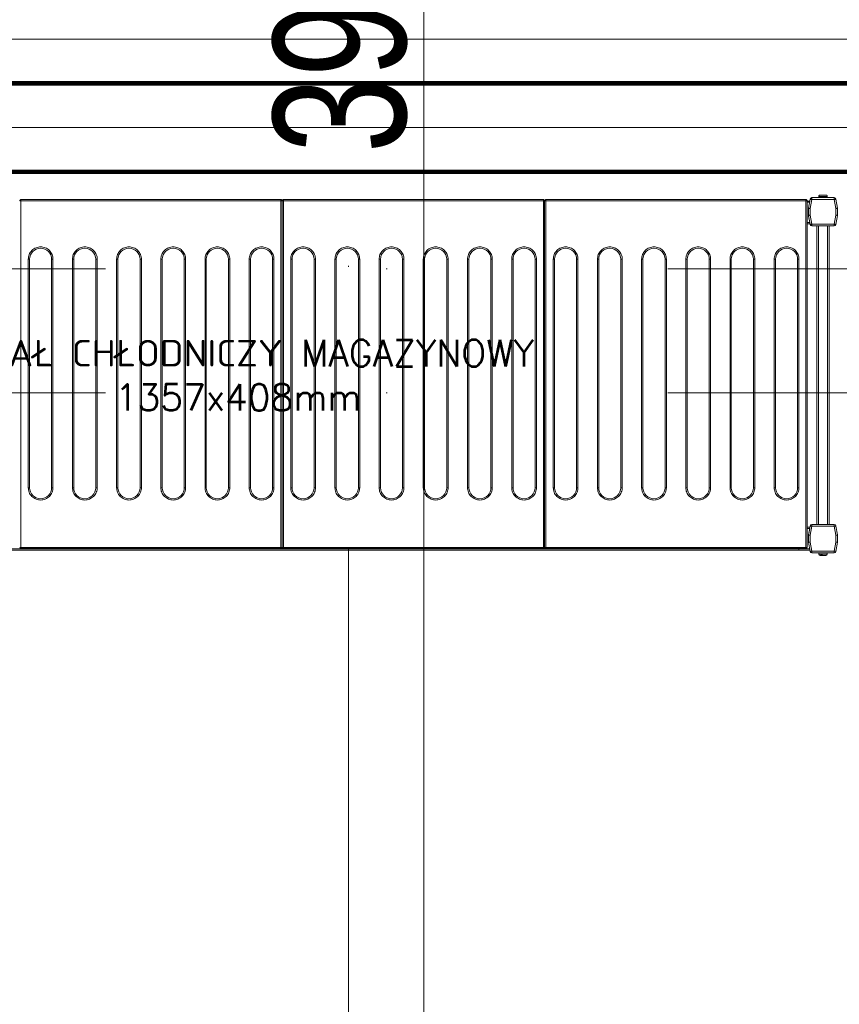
# Model space of a CAD drawing. Header units: millimetres. Extents: x -13532 to 2392, y -5241 to 5322.
# Tile 175 of 256: x -11322 to -11229, y 2129 to 2240. Entities that reach past the tile are written whole.
import ezdxf

# ---------------------------------------------------------------- set-up
doc = ezdxf.new("R2010")
doc.units = ezdxf.units.MM
doc.linetypes.add('KRESKAKROPKA2', pattern=[12.7, 6.35, -3.175, 0, -3.175])
doc.layers.get('0').update_dxf_attribs({"lineweight": 9, "true_color": 0x939393})
doc.layers.get('Defpoints').update_dxf_attribs({"true_color": 0xdae6d4})
for name, color, linetype, lineweight, true_color in [('a___wymiary', 7, 'Continuous', 5, 0x666666), ('batting - AGP1', 7, 'Continuous', 5, 0xadadad), ('Komory', 7, 'Continuous', 9, 0xcfcfcf), ('Meble - AGP1', 7, 'Continuous', 15, 0x999999), ('OSI', 7, 'KRESKAKROPKA2', 5, 0x7f7f7f), ('Regały', 7, 'Continuous', 9, 0xcfcfcf), ('WYMIARY - AGP1', 7, 'Continuous', 5, 0x716d5a)]:
    doc.layers.add(name, color=color, linetype=linetype, lineweight=lineweight, true_color=true_color)
doc.layers.add('cz-sr', color=150, linetype='Continuous', lineweight=15)
doc.styles.add('ARIAL NARROW', font='ARIALN.TTF', dxfattribs={"width": 0.9})
doc.styles.add('RomanS', font='simplex.shx')
doc.linetypes.add('BATTING', pattern='A,0.0001,-0.1,[134,ltypeshp.shx,S=0.1,R=0,X=-0.1,Y=0],-0.2,[134,ltypeshp.shx,S=0.1,R=180,X=0.1,Y=0],-0.1', length=0.4001)
doc.dimstyles.new('wymiary agp1', dxfattribs={"dimtxt": 15, "dimasz": 5, "dimexe": 5, "dimexo": 5, "dimgap": 1.8, "dimtad": 1, "dimdec": 3, "dimrnd": 0.5, "dimdsep": 46, "dimtxsty": 'ARIAL NARROW', "dimblk": 'znacznik', "dimcen": 1.5, "dimse1": 1, "dimse2": 1, "dimclrd": 256, "dimclre": 256, "dimazin": 0, "dimtfac": 1, "dimtdec": 3, "dimtmove": 1, "dimatfit": 3, "dimldrblk": 'znacznik', "dimfxl": 1000, "dimfxlon": 1, "dimlwd": -1, "dimarcsym": 0})

# ---------------------------------------------------------------- blocks, each defined once
blk = doc.blocks.new('*U385')
at = {"const_width": 0.5}
blk.add_lwpolyline([(140, 190), (140, 200), (200, 200), (200, 0), (0, 0), (0, 200), (60, 200), (60, 190), (10, 190), (10, 10), (190, 10), (190, 190)], close=True, dxfattribs=at)
at = {"layer": 'batting - AGP1', "linetype": 'BATTING', "ltscale": 11}
blk.add_lwpolyline([(60, 195), (5, 195), (5, 5), (195, 5), (195, 195), (140, 195)], dxfattribs=at)
blk = doc.blocks.new('*U387')
at = {"layer": 'Meble - AGP1', "lineweight": 15}
for p, q in [((43.28, -0.67), (43.13, -0.67)), ((72.68, -0.52), (43.28, -0.52)), ((43.28, -0.52), (43.28, -0.52)), ((43.28, -0.52), (43.28, -0.67)), ((72.68, -0.67), (43.28, -0.67)), ((43.28, -0.67), (43.28, -39.87)), ((72.68, -0.52), (72.68, -0.52)), ((72.68, -0.67), (72.68, -0.52)), ((72.83, -0.67), (72.68, -0.67)), ((72.68, -39.87), (72.68, -0.67)), ((72.83, -0.67), (72.83, -39.87)), ((72.98, -0.67), (72.83, -0.67)), ((102.38, -0.52), (72.98, -0.52)), ((72.98, -0.52), (72.98, -0.52)), ((72.98, -0.52), (72.98, -0.67)), ((102.38, -0.67), (72.98, -0.67)), ((72.98, -0.67), (72.98, -39.87)), ((102.38, -0.52), (102.38, -0.52)), ((102.38, -0.67), (102.38, -0.52)), ((102.53, -0.67), (102.38, -0.67)), ((102.38, -39.87), (102.38, -0.67)), ((102.53, -39.87), (102.53, -0.67)), ((102.68, -0.67), (102.53, -0.67)), ((102.68, -0.52), (102.68, -0.52)), ((132.08, -0.52), (102.68, -0.52)), ((102.68, -0.52), (102.68, -0.67)), ((132.08, -0.67), (102.68, -0.67)), ((102.68, -0.67), (102.68, -39.87)), ((132.08, -0.52), (132.08, -0.52)), ((132.08, -0.67), (132.08, -0.52)), ((132.23, -0.67), (132.08, -0.67)), ((132.08, -39.87), (132.08, -0.67)), ((132.23, -39.87), (132.23, -0.67)), ((132.23, -0.68), (132.53, -0.68)), ((132.23, -0.82), (132.5, -0.82)), ((132.57, -0.47), (132.39, -1.48)), ((132.76, -0.5), (132.58, -1.52)), ((132.76, -0.3), (132.76, -0.5)), ((135.29, -0.3), (132.76, -0.3)), ((135.29, -0.5), (132.76, -0.5)), ((133.56, -0.12), (133.55, -0.12)), ((133.55, -0.15), (133.55, -0.3)), ((134.5, -0.15), (133.55, -0.15)), ((134.5, -0.12), (134.49, -0.12)), ((134.5, -0.3), (134.5, -0.15)), ((135.29, -0.5), (135.29, -0.3)), ((135.47, -1.52), (135.29, -0.5)), ((135.66, -1.48), (135.48, -0.47)), ((135.48, -0.47), (135.67, -1.5)), ((132.38, -1.5), (132.39, -1.48)), ((132.38, -1.52), (132.38, -1.5)), ((132.58, -1.52), (132.38, -1.52)), ((132.38, -1.52), (132.38, -2.3)), ((132.58, -1.52), (132.58, -2.28)), ((135.47, -2.28), (135.47, -1.52)), ((135.67, -1.52), (135.47, -1.52)), ((135.67, -1.5), (135.67, -2.3)), ((135.67, -2.3), (135.67, -1.52)), ((132.23, -3.12), (132.52, -3.12)), ((132.23, -3.28), (132.54, -3.28)), ((132.38, -2.38), (132.38, -2.3)), ((132.38, -2.3), (132.57, -3.33)), ((132.52, -3.12), (132.38, -2.38)), ((132.58, -2.28), (132.76, -3.3)), ((132.76, -3.3), (135.29, -3.3)), ((132.76, -3.3), (132.76, -3.5)), ((135.29, -3.3), (135.47, -2.28)), ((135.29, -3.5), (135.29, -3.3)), ((135.48, -3.33), (135.67, -2.3)), ((135.67, -2.3), (135.48, -3.33)), ((132.76, -3.5), (135.29, -3.5)), ((133.32, -37.29), (133.32, -3.5)), ((133.52, -37.29), (133.52, -3.5)), ((134.52, -37.29), (134.52, -3.5)), ((134.72, -37.29), (134.72, -3.5)), ((44.1, -33.12), (44.1, -7.27)), ((44.1, -7.27), (44.25, -7.27)), ((44.25, -33.12), (44.25, -7.27)), ((46.75, -7.27), (46.75, -33.12)), ((46.75, -7.27), (46.9, -7.27)), ((46.9, -7.27), (46.9, -33.12)), ((49.1, -33.12), (49.1, -7.27)), ((49.1, -7.27), (49.25, -7.27)), ((49.25, -33.12), (49.25, -7.27)), ((51.75, -7.27), (51.75, -33.12)), ((51.75, -7.27), (51.9, -7.27)), ((51.9, -7.27), (51.9, -33.12)), ((54.1, -33.12), (54.1, -7.27)), ((54.1, -7.27), (54.25, -7.27)), ((54.25, -33.12), (54.25, -7.27)), ((56.75, -7.27), (56.75, -33.12)), ((56.75, -7.27), (56.9, -7.27)), ((56.9, -7.27), (56.9, -33.12)), ((59.1, -33.12), (59.1, -7.27)), ((59.1, -7.27), (59.25, -7.27)), ((59.25, -33.12), (59.25, -7.27)), ((61.75, -7.27), (61.75, -33.12)), ((61.75, -7.27), (61.9, -7.27)), ((61.9, -7.27), (61.9, -33.12)), ((64.1, -33.12), (64.1, -7.27)), ((64.1, -7.27), (64.25, -7.27)), ((64.25, -33.12), (64.25, -7.27)), ((66.75, -7.27), (66.75, -33.12)), ((66.75, -7.27), (66.9, -7.27)), ((66.9, -7.27), (66.9, -33.12)), ((69.1, -33.12), (69.1, -7.27)), ((69.1, -7.27), (69.25, -7.27)), ((69.25, -33.12), (69.25, -7.27)), ((71.75, -7.27), (71.75, -33.12)), ((71.75, -7.27), (71.9, -7.27)), ((71.9, -7.27), (71.9, -33.12)), ((73.8, -33.12), (73.8, -7.27)), ((73.8, -7.27), (73.95, -7.27)), ((73.95, -33.12), (73.95, -7.27)), ((76.45, -7.27), (76.45, -33.12)), ((76.45, -7.27), (76.6, -7.27)), ((76.6, -7.27), (76.6, -33.12)), ((78.8, -33.12), (78.8, -7.27)), ((78.8, -7.27), (78.95, -7.27)), ((78.95, -33.12), (78.95, -7.27)), ((81.45, -7.27), (81.45, -33.12)), ((81.45, -7.27), (81.6, -7.27)), ((81.6, -7.27), (81.6, -33.12)), ((83.8, -33.12), (83.8, -7.27)), ((83.8, -7.27), (83.95, -7.27)), ((83.95, -33.12), (83.95, -7.27)), ((86.45, -7.27), (86.45, -33.12)), ((86.45, -7.27), (86.6, -7.27)), ((86.6, -7.27), (86.6, -33.12)), ((88.8, -33.12), (88.8, -7.27)), ((88.8, -7.27), (88.95, -7.27)), ((88.95, -33.12), (88.95, -7.27)), ((91.45, -7.27), (91.45, -33.12)), ((91.45, -7.27), (91.6, -7.27)), ((91.6, -7.27), (91.6, -33.12)), ((93.8, -33.12), (93.8, -7.27)), ((93.8, -7.27), (93.95, -7.27)), ((93.95, -33.12), (93.95, -7.27)), ((96.45, -7.27), (96.45, -33.12)), ((96.45, -7.27), (96.6, -7.27)), ((96.6, -7.27), (96.6, -33.12)), ((98.8, -33.12), (98.8, -7.27)), ((98.8, -7.27), (98.95, -7.27)), ((98.95, -33.12), (98.95, -7.27)), ((101.45, -7.27), (101.45, -33.12)), ((101.45, -7.27), (101.6, -7.27)), ((101.6, -7.27), (101.6, -33.12)), ((103.5, -33.12), (103.5, -7.27)), ((103.5, -7.27), (103.65, -7.27)), ((103.65, -33.12), (103.65, -7.27)), ((106.15, -7.27), (106.15, -33.12)), ((106.15, -7.27), (106.3, -7.27)), ((106.3, -7.27), (106.3, -33.12)), ((108.5, -33.12), (108.5, -7.27)), ((108.5, -7.27), (108.65, -7.27)), ((108.65, -33.12), (108.65, -7.27)), ((111.15, -7.27), (111.15, -33.12)), ((111.15, -7.27), (111.3, -7.27)), ((111.3, -7.27), (111.3, -33.12)), ((113.5, -33.12), (113.5, -7.27)), ((113.5, -7.27), (113.65, -7.27)), ((113.65, -33.12), (113.65, -7.27)), ((116.15, -7.27), (116.15, -33.12)), ((116.15, -7.27), (116.3, -7.27)), ((116.3, -7.27), (116.3, -33.12)), ((118.5, -33.12), (118.5, -7.27)), ((118.5, -7.27), (118.65, -7.27)), ((118.65, -33.12), (118.65, -7.27)), ((121.15, -7.27), (121.15, -33.12)), ((121.15, -7.27), (121.3, -7.27)), ((121.3, -7.27), (121.3, -33.12)), ((123.5, -33.12), (123.5, -7.27)), ((123.5, -7.27), (123.65, -7.27)), ((123.65, -33.12), (123.65, -7.27)), ((126.15, -7.27), (126.15, -33.12)), ((126.15, -7.27), (126.3, -7.27)), ((126.3, -7.27), (126.3, -33.12)), ((128.5, -33.12), (128.5, -7.27)), ((128.5, -7.27), (128.65, -7.27)), ((128.65, -33.12), (128.65, -7.27)), ((131.15, -7.27), (131.15, -33.12)), ((131.15, -7.27), (131.3, -7.27)), ((131.3, -7.27), (131.3, -33.12)), ((44.1, -33.12), (44.25, -33.12)), ((46.9, -33.12), (46.75, -33.12)), ((49.1, -33.12), (49.25, -33.12)), ((51.9, -33.12), (51.75, -33.12)), ((54.1, -33.12), (54.25, -33.12)), ((56.9, -33.12), (56.75, -33.12)), ((59.1, -33.12), (59.25, -33.12)), ((61.9, -33.12), (61.75, -33.12)), ((64.1, -33.12), (64.25, -33.12)), ((66.9, -33.12), (66.75, -33.12)), ((69.1, -33.12), (69.25, -33.12)), ((71.9, -33.12), (71.75, -33.12)), ((73.8, -33.12), (73.95, -33.12)), ((76.6, -33.12), (76.45, -33.12)), ((78.8, -33.12), (78.95, -33.12)), ((81.6, -33.12), (81.45, -33.12)), ((83.8, -33.12), (83.95, -33.12)), ((86.6, -33.12), (86.45, -33.12)), ((88.8, -33.12), (88.95, -33.12)), ((91.6, -33.12), (91.45, -33.12)), ((93.8, -33.12), (93.95, -33.12)), ((96.6, -33.12), (96.45, -33.12)), ((98.8, -33.12), (98.95, -33.12)), ((101.6, -33.12), (101.45, -33.12)), ((103.5, -33.12), (103.65, -33.12)), ((106.3, -33.12), (106.15, -33.12)), ((108.5, -33.12), (108.65, -33.12)), ((111.3, -33.12), (111.15, -33.12)), ((113.5, -33.12), (113.65, -33.12)), ((116.3, -33.12), (116.15, -33.12)), ((118.5, -33.12), (118.65, -33.12)), ((121.3, -33.12), (121.15, -33.12)), ((123.5, -33.12), (123.65, -33.12)), ((126.3, -33.12), (126.15, -33.12)), ((128.5, -33.12), (128.65, -33.12)), ((131.3, -33.12), (131.15, -33.12)), ((132.23, -37.58), (132.54, -37.58)), ((132.23, -37.73), (132.52, -37.73)), ((132.38, -38.48), (132.52, -37.73)), ((132.57, -37.46), (132.39, -38.47)), ((132.76, -37.49), (132.58, -38.51)), ((132.76, -37.29), (132.76, -37.49)), ((135.29, -37.29), (132.76, -37.29)), ((135.29, -37.49), (132.76, -37.49)), ((135.29, -37.49), (135.29, -37.29)), ((135.47, -38.51), (135.29, -37.49)), ((135.66, -38.47), (135.48, -37.46)), ((132.38, -38.5), (132.38, -38.48)), ((132.38, -38.5), (132.38, -38.51)), ((132.38, -38.5), (132.38, -38.5)), ((132.38, -38.51), (132.38, -39.29)), ((132.58, -38.51), (132.38, -38.51)), ((132.58, -38.51), (132.58, -39.27)), ((135.47, -39.27), (135.47, -38.51)), ((135.67, -38.51), (135.47, -38.51)), ((135.67, -39.3), (135.67, -38.5)), ((135.67, -38.5), (135.67, -38.5)), ((135.67, -39.29), (135.67, -38.51)), ((131.28, -40.03), (4.38, -40.03)), ((43.13, -39.87), (43.28, -39.87)), ((43.28, -39.87), (72.68, -39.87)), ((43.28, -39.97), (43.28, -39.87)), ((43.28, -40.02), (43.28, -39.97)), ((43.28, -40.02), (72.68, -40.02)), ((72.68, -39.87), (72.83, -39.87)), ((72.68, -39.87), (72.68, -39.97)), ((72.68, -39.97), (72.68, -40.02)), ((72.83, -39.87), (72.98, -39.87)), ((72.98, -39.87), (102.38, -39.87)), ((72.98, -39.97), (72.98, -39.87)), ((72.98, -40.02), (72.98, -39.97)), ((72.98, -40.02), (102.38, -40.02)), ((102.38, -39.87), (102.38, -39.97)), ((102.38, -39.87), (102.53, -39.87)), ((102.38, -39.97), (102.38, -40.02)), ((102.53, -39.87), (102.68, -39.87)), ((102.68, -39.87), (132.08, -39.87)), ((102.68, -39.97), (102.68, -39.87)), ((102.68, -40.02), (102.68, -39.97)), ((102.68, -40.02), (132.08, -40.02)), ((131.28, -40.02), (131.28, -40.03)), ((131.28, -40.03), (131.28, -40.18)), ((131.28, -40.03), (132.51, -40.03)), ((132.08, -39.87), (132.08, -39.97)), ((132.08, -39.87), (132.23, -39.87)), ((132.08, -39.97), (132.08, -40.02)), ((132.38, -39.29), (132.57, -40.33)), ((132.38, -39.29), (132.38, -39.3)), ((132.38, -39.3), (132.57, -40.33)), ((132.58, -39.27), (132.76, -40.29)), ((135.29, -40.29), (135.47, -39.27)), ((135.48, -40.33), (135.67, -39.29)), ((135.48, -40.33), (135.67, -39.3)), ((131.28, -40.18), (4.38, -40.18)), ((131.28, -40.18), (132.54, -40.18)), ((132.76, -40.29), (135.29, -40.29)), ((132.76, -40.29), (132.76, -40.49)), ((132.76, -40.49), (135.29, -40.49)), ((132.76, -40.5), (135.29, -40.5)), ((133.55, -40.5), (133.55, -40.65)), ((133.55, -40.65), (134.5, -40.65)), ((133.79, -40.68), (133.9, -40.68)), ((133.94, -40.8), (133.85, -40.8)), ((134.5, -40.65), (134.5, -40.5)), ((135.29, -40.49), (135.29, -40.29))]:
    blk.add_line(p, q, dxfattribs=at)
at = {"layer": 'Meble - AGP1', "lineweight": 15, "flags": 128}
for points in [[(132.76, -0.5), (132.72, -0.49), (132.69, -0.49), (132.65, -0.48), (132.62, -0.48), (132.6, -0.47), (132.58, -0.47), (132.57, -0.47), (132.57, -0.47)], [(135.48, -0.47), (135.48, -0.47), (135.47, -0.47), (135.45, -0.47), (135.43, -0.48), (135.4, -0.48), (135.36, -0.49), (135.33, -0.49), (135.29, -0.5)], [(132.39, -1.48), (132.39, -1.48), (132.4, -1.49), (132.42, -1.49), (132.44, -1.49), (132.47, -1.5), (132.51, -1.5), (132.54, -1.51), (132.58, -1.52)], [(135.47, -1.52), (135.5, -1.51), (135.54, -1.5), (135.58, -1.5), (135.61, -1.49), (135.63, -1.49), (135.65, -1.49), (135.66, -1.48), (135.66, -1.48)], [(132.58, -2.28), (132.54, -2.29), (132.51, -2.29), (132.47, -2.29), (132.44, -2.29), (132.42, -2.3), (132.4, -2.3), (132.39, -2.3), (132.38, -2.3)], [(132.54, -3.28), (132.54, -3.27), (132.54, -3.26), (132.54, -3.25), (132.53, -3.23), (132.53, -3.21), (132.53, -3.18), (132.52, -3.15), (132.52, -3.12)], [(132.57, -3.33), (132.57, -3.33), (132.58, -3.33), (132.6, -3.33), (132.62, -3.32), (132.65, -3.32), (132.69, -3.31), (132.72, -3.31), (132.76, -3.3)], [(135.29, -3.3), (135.33, -3.31), (135.36, -3.31), (135.4, -3.32), (135.43, -3.32), (135.45, -3.33), (135.47, -3.33), (135.48, -3.33), (135.48, -3.33)], [(135.67, -2.3), (135.66, -2.3), (135.65, -2.3), (135.64, -2.3), (135.62, -2.3), (135.59, -2.29), (135.57, -2.29), (135.53, -2.29), (135.5, -2.29), (135.47, -2.28)], [(132.52, -37.73), (132.52, -37.7), (132.53, -37.67), (132.53, -37.64), (132.53, -37.62), (132.54, -37.6), (132.54, -37.59), (132.54, -37.58), (132.54, -37.58)], [(132.76, -37.49), (132.72, -37.48), (132.69, -37.48), (132.65, -37.47), (132.62, -37.47), (132.6, -37.46), (132.58, -37.46), (132.57, -37.46), (132.57, -37.46)], [(135.48, -37.46), (135.48, -37.46), (135.47, -37.46), (135.45, -37.46), (135.43, -37.47), (135.4, -37.47), (135.36, -37.48), (135.33, -37.48), (135.29, -37.49)], [(132.39, -38.47), (132.39, -38.47), (132.4, -38.48), (132.42, -38.48), (132.44, -38.48), (132.47, -38.49), (132.51, -38.5), (132.54, -38.5), (132.58, -38.51)], [(135.47, -38.51), (135.5, -38.5), (135.54, -38.5), (135.58, -38.49), (135.61, -38.48), (135.63, -38.48), (135.65, -38.48), (135.66, -38.47), (135.66, -38.47)], [(132.58, -39.27), (132.54, -39.28), (132.51, -39.28), (132.47, -39.28), (132.44, -39.29), (132.42, -39.29), (132.4, -39.29), (132.39, -39.29), (132.38, -39.29)], [(135.67, -39.29), (135.66, -39.29), (135.65, -39.29), (135.64, -39.29), (135.62, -39.29), (135.59, -39.29), (135.57, -39.28), (135.53, -39.28), (135.5, -39.28), (135.47, -39.27)], [(132.57, -40.33), (132.57, -40.33), (132.58, -40.32), (132.6, -40.32), (132.62, -40.32), (132.65, -40.31), (132.69, -40.3), (132.72, -40.3), (132.76, -40.29)], [(135.29, -40.29), (135.33, -40.3), (135.36, -40.3), (135.4, -40.31), (135.43, -40.32), (135.45, -40.32), (135.47, -40.32), (135.48, -40.33), (135.48, -40.33)]]:
    blk.add_lwpolyline(points, dxfattribs=at)
at = {"layer": 'Meble - AGP1', "lineweight": 15}
for centre, radius, start, end in [((132.76, -0.5), 0.2, 90, 170), ((133.7, -0.15), 0.15, 168.463, 180), ((134.35, -0.15), 0.15, 0, 11.537), ((135.29, -0.5), 0.2, 10, 90), ((135.29, -0.5), 0.2, 10, 90), ((132.58, -1.52), 0.2, 170, 180), ((135.47, -1.52), 0.2, 0, 10), ((132.76, -3.3), 0.2, 190, 270), ((135.29, -3.3), 0.2, 270, 350), ((45.5, -7.27), 1.25, 0, 180), ((50.5, -7.27), 1.25, 0, 180), ((55.5, -7.27), 1.25, 0, 180), ((60.5, -7.27), 1.25, 0, 180), ((65.5, -7.27), 1.25, 0, 180), ((70.5, -7.27), 1.25, 0, 180), ((75.2, -7.27), 1.25, 0, 180), ((80.2, -7.27), 1.25, 0, 180), ((85.2, -7.27), 1.25, 0, 180), ((90.2, -7.27), 1.25, 0, 180), ((95.2, -7.27), 1.25, 0, 180), ((100.2, -7.27), 1.25, 0, 180), ((104.9, -7.27), 1.25, 0, 180), ((109.9, -7.27), 1.25, 0, 180), ((114.9, -7.27), 1.25, 0, 180), ((119.9, -7.27), 1.25, 0, 180), ((124.9, -7.27), 1.25, 0, 180), ((129.9, -7.27), 1.25, 0, 180), ((45.5, -33.12), 1.25, 180, 0), ((50.5, -33.12), 1.25, 180, 0), ((55.5, -33.12), 1.25, 180, 0), ((60.5, -33.12), 1.25, 180, 0), ((65.5, -33.12), 1.25, 180, 0), ((70.5, -33.12), 1.25, 180, 0), ((75.2, -33.12), 1.25, 180, 0), ((80.2, -33.12), 1.25, 180, 0), ((85.2, -33.12), 1.25, 180, 0), ((90.2, -33.12), 1.25, 180, 0), ((95.2, -33.12), 1.25, 180, 0), ((100.2, -33.12), 1.25, 180, 0), ((104.9, -33.12), 1.25, 180, 0), ((109.9, -33.12), 1.25, 180, 0), ((114.9, -33.12), 1.25, 180, 0), ((119.9, -33.12), 1.25, 180, 0), ((124.9, -33.12), 1.25, 180, 0), ((129.9, -33.12), 1.25, 180, 0), ((132.76, -37.49), 0.2, 90, 170), ((135.29, -37.49), 0.2, 10, 90), ((132.58, -38.51), 0.2, 170, 180), ((135.47, -38.51), 0.2, 0, 10), ((43.28, -39.87), 0.15, 180, 270), ((72.68, -39.87), 0.15, 270, 0), ((72.98, -39.87), 0.15, 180, 270), ((102.38, -39.87), 0.15, 270, 0), ((102.68, -39.87), 0.15, 180, 270), ((132.08, -39.87), 0.15, 270, 0), ((132.76, -40.29), 0.2, 190, 270), ((132.76, -40.3), 0.2, 190, 270), ((133.7, -40.65), 0.15, 180, 270), ((134.35, -40.65), 0.15, 270, 0), ((135.29, -40.29), 0.2, 270, 350), ((135.29, -40.3), 0.2, 270, 350)]:
    blk.add_arc(centre, radius, start, end, dxfattribs=at)
for points, knots in [([(133.71, 0), (133.69, 0), (133.65, -0.01), (133.61, -0.03), (133.57, -0.07), (133.56, -0.1), (133.56, -0.12)], [0, 0, 0, 0, 0.250223, 0.50055, 0.748156, 1, 1, 1, 1]), ([(134.34, 0), (134.33, 0), (134.31, 0), (134.24, 0), (134.14, 0), (134.02, 0), (133.91, 0), (133.81, 0), (133.74, 0), (133.72, 0), (133.71, 0)], [0, 0, 0, 0, 0.1211745, 0.2500031, 0.378819, 0.5000066, 0.621181, 0.7499969, 0.8788255, 1, 1, 1, 1]), ([(134.49, -0.12), (134.49, -0.1), (134.48, -0.07), (134.44, -0.03), (134.4, -0.01), (134.36, 0), (134.34, 0)], [0, 0, 0, 0, 0.243658, 0.487269, 0.73199, 1, 1, 1, 1]), ([(43.28, -0.52), (43.27, -0.52), (43.25, -0.52), (43.22, -0.53), (43.2, -0.55), (43.17, -0.57), (43.14, -0.61), (43.14, -0.65), (43.13, -0.67)], [0, 0, 0, 0, 0.1307696, 0.2600246, 0.3879723, 0.5145698, 0.761734, 1, 1, 1, 1]), ([(72.83, -0.67), (72.83, -0.65), (72.83, -0.61), (72.8, -0.57), (72.77, -0.55), (72.74, -0.53), (72.71, -0.52), (72.69, -0.52), (72.68, -0.52)], [0, 0, 0, 0, 0.238266, 0.485414, 0.61202, 0.739978, 0.869219, 1, 1, 1, 1]), ([(72.98, -0.52), (72.97, -0.52), (72.95, -0.52), (72.92, -0.53), (72.9, -0.55), (72.87, -0.57), (72.84, -0.61), (72.84, -0.65), (72.83, -0.67)], [0, 0, 0, 0, 0.130781, 0.260022, 0.38798, 0.514586, 0.761734, 1, 1, 1, 1]), ([(102.53, -0.67), (102.53, -0.65), (102.53, -0.61), (102.5, -0.57), (102.47, -0.55), (102.44, -0.53), (102.41, -0.52), (102.39, -0.52), (102.38, -0.52)], [0, 0, 0, 0, 0.238259, 0.485419, 0.612024, 0.73998, 0.86922, 1, 1, 1, 1]), ([(102.68, -0.52), (102.67, -0.52), (102.65, -0.52), (102.62, -0.53), (102.6, -0.55), (102.57, -0.57), (102.54, -0.61), (102.54, -0.65), (102.53, -0.67)], [0, 0, 0, 0, 0.130782, 0.260025, 0.387961, 0.514568, 0.761732, 1, 1, 1, 1]), ([(132.23, -0.67), (132.23, -0.65), (132.23, -0.61), (132.2, -0.57), (132.17, -0.55), (132.14, -0.53), (132.11, -0.52), (132.09, -0.52), (132.08, -0.52)], [0, 0, 0, 0, 0.238265, 0.485413, 0.612019, 0.739954, 0.86922, 1, 1, 1, 1]), ([(44.1, -7.27), (44.11, -7.18), (44.12, -7), (44.19, -6.74), (44.32, -6.49), (44.51, -6.27), (44.73, -6.09), (44.98, -5.96), (45.24, -5.88), (45.5, -5.86), (45.76, -5.88), (46.03, -5.96), (46.28, -6.09), (46.5, -6.27), (46.68, -6.49), (46.81, -6.74), (46.89, -7), (46.9, -7.18), (46.9, -7.27)], [0, 0, 0, 0, 0.058258, 0.120006, 0.18432, 0.25, 0.31568, 0.379995, 0.441742, 0.5, 0.558258, 0.620006, 0.68432, 0.75, 0.81568, 0.879994, 0.941742, 1, 1, 1, 1]), ([(49.1, -7.27), (49.11, -7.18), (49.12, -7), (49.19, -6.74), (49.32, -6.49), (49.51, -6.27), (49.73, -6.09), (49.98, -5.96), (50.24, -5.88), (50.5, -5.86), (50.76, -5.88), (51.03, -5.96), (51.28, -6.09), (51.5, -6.27), (51.68, -6.49), (51.81, -6.74), (51.89, -7), (51.9, -7.18), (51.9, -7.27)], [0, 0, 0, 0, 0.058258, 0.120006, 0.18432, 0.25, 0.31568, 0.379994, 0.441742, 0.5, 0.558258, 0.620005, 0.68432, 0.75, 0.81568, 0.879994, 0.941742, 1, 1, 1, 1]), ([(54.1, -7.27), (54.11, -7.18), (54.12, -7), (54.19, -6.74), (54.32, -6.49), (54.51, -6.27), (54.73, -6.09), (54.98, -5.96), (55.24, -5.88), (55.5, -5.86), (55.76, -5.88), (56.03, -5.96), (56.28, -6.09), (56.5, -6.27), (56.68, -6.49), (56.81, -6.74), (56.89, -7), (56.9, -7.18), (56.9, -7.27)], [0, 0, 0, 0, 0.058258, 0.120006, 0.18432, 0.25, 0.31568, 0.379994, 0.441742, 0.5, 0.558258, 0.620006, 0.68432, 0.75, 0.81568, 0.879994, 0.941742, 1, 1, 1, 1]), ([(59.1, -7.27), (59.11, -7.18), (59.12, -7), (59.19, -6.74), (59.32, -6.49), (59.51, -6.27), (59.73, -6.09), (59.98, -5.96), (60.24, -5.88), (60.5, -5.86), (60.76, -5.88), (61.03, -5.96), (61.28, -6.09), (61.5, -6.27), (61.68, -6.49), (61.81, -6.74), (61.89, -7), (61.9, -7.18), (61.9, -7.27)], [0, 0, 0, 0, 0.058258, 0.120006, 0.18432, 0.25, 0.31568, 0.379995, 0.441742, 0.5, 0.558258, 0.620005, 0.68432, 0.75, 0.81568, 0.879994, 0.941742, 1, 1, 1, 1]), ([(64.1, -7.27), (64.11, -7.18), (64.12, -7), (64.19, -6.74), (64.32, -6.49), (64.51, -6.27), (64.73, -6.09), (64.98, -5.96), (65.24, -5.88), (65.5, -5.86), (65.76, -5.88), (66.03, -5.96), (66.28, -6.09), (66.5, -6.27), (66.68, -6.49), (66.81, -6.74), (66.89, -7), (66.9, -7.18), (66.9, -7.27)], [0, 0, 0, 0, 0.058258, 0.120006, 0.184321, 0.25, 0.31568, 0.379995, 0.441741, 0.5, 0.558258, 0.620006, 0.68432, 0.75, 0.815679, 0.879994, 0.941742, 1, 1, 1, 1]), ([(69.1, -7.27), (69.11, -7.18), (69.12, -7), (69.19, -6.74), (69.32, -6.49), (69.51, -6.27), (69.73, -6.09), (69.98, -5.96), (70.24, -5.88), (70.5, -5.86), (70.76, -5.88), (71.03, -5.96), (71.28, -6.09), (71.5, -6.27), (71.68, -6.49), (71.81, -6.74), (71.89, -7), (71.9, -7.18), (71.9, -7.27)], [0, 0, 0, 0, 0.058258, 0.120006, 0.18432, 0.25, 0.31568, 0.379994, 0.441742, 0.5, 0.558259, 0.620005, 0.68432, 0.75, 0.81568, 0.879994, 0.941742, 1, 1, 1, 1]), ([(73.8, -7.27), (73.81, -7.18), (73.82, -7), (73.89, -6.74), (74.02, -6.49), (74.21, -6.27), (74.43, -6.09), (74.68, -5.96), (74.94, -5.88), (75.2, -5.86), (75.46, -5.88), (75.73, -5.96), (75.98, -6.09), (76.2, -6.27), (76.38, -6.49), (76.51, -6.74), (76.59, -7), (76.6, -7.18), (76.6, -7.27)], [0, 0, 0, 0, 0.058258, 0.120006, 0.184321, 0.25, 0.31568, 0.379995, 0.441741, 0.5, 0.558259, 0.620005, 0.68432, 0.75, 0.815679, 0.879994, 0.941742, 1, 1, 1, 1]), ([(78.8, -7.27), (78.81, -7.18), (78.82, -7), (78.89, -6.74), (79.02, -6.49), (79.21, -6.27), (79.43, -6.09), (79.68, -5.96), (79.94, -5.88), (80.2, -5.86), (80.46, -5.88), (80.73, -5.96), (80.98, -6.09), (81.2, -6.27), (81.38, -6.49), (81.51, -6.74), (81.59, -7), (81.6, -7.18), (81.6, -7.27)], [0, 0, 0, 0, 0.058258, 0.120006, 0.18432, 0.25, 0.31568, 0.379994, 0.441742, 0.5, 0.558257, 0.620005, 0.68432, 0.75, 0.81568, 0.879994, 0.941742, 1, 1, 1, 1]), ([(83.8, -7.27), (83.81, -7.18), (83.82, -7), (83.89, -6.74), (84.02, -6.49), (84.21, -6.27), (84.43, -6.09), (84.68, -5.96), (84.94, -5.88), (85.2, -5.86), (85.46, -5.88), (85.73, -5.96), (85.98, -6.09), (86.2, -6.27), (86.38, -6.49), (86.51, -6.74), (86.59, -7), (86.6, -7.18), (86.6, -7.27)], [0, 0, 0, 0, 0.058258, 0.120006, 0.18432, 0.25, 0.315679, 0.379994, 0.441742, 0.500001, 0.558258, 0.620006, 0.68432, 0.75, 0.81568, 0.879994, 0.941742, 1, 1, 1, 1]), ([(88.8, -7.27), (88.81, -7.18), (88.82, -7), (88.89, -6.74), (89.02, -6.49), (89.21, -6.27), (89.43, -6.09), (89.68, -5.96), (89.94, -5.88), (90.2, -5.86), (90.46, -5.88), (90.73, -5.96), (90.98, -6.09), (91.2, -6.27), (91.38, -6.49), (91.51, -6.74), (91.59, -7), (91.6, -7.18), (91.6, -7.27)], [0, 0, 0, 0, 0.058258, 0.120006, 0.18432, 0.25, 0.31568, 0.379994, 0.441742, 0.499999, 0.558258, 0.620006, 0.684321, 0.75, 0.81568, 0.879994, 0.941742, 1, 1, 1, 1]), ([(93.8, -7.27), (93.81, -7.18), (93.82, -7), (93.89, -6.74), (94.02, -6.49), (94.21, -6.27), (94.43, -6.09), (94.68, -5.96), (94.94, -5.88), (95.2, -5.86), (95.46, -5.88), (95.73, -5.96), (95.98, -6.09), (96.2, -6.27), (96.38, -6.49), (96.51, -6.74), (96.59, -7), (96.6, -7.18), (96.6, -7.27)], [0, 0, 0, 0, 0.058258, 0.120006, 0.18432, 0.25, 0.31568, 0.379995, 0.441743, 0.5, 0.558258, 0.620006, 0.68432, 0.75, 0.81568, 0.879994, 0.941742, 1, 1, 1, 1]), ([(98.8, -7.27), (98.81, -7.18), (98.82, -7), (98.89, -6.74), (99.02, -6.49), (99.21, -6.27), (99.43, -6.09), (99.68, -5.96), (99.94, -5.88), (100.2, -5.86), (100.46, -5.88), (100.73, -5.96), (100.98, -6.09), (101.2, -6.27), (101.38, -6.49), (101.51, -6.74), (101.59, -7), (101.6, -7.18), (101.6, -7.27)], [0, 0, 0, 0, 0.058258, 0.120006, 0.184321, 0.25, 0.31568, 0.379995, 0.441741, 0.5, 0.558259, 0.620005, 0.68432, 0.75, 0.815679, 0.879994, 0.941742, 1, 1, 1, 1]), ([(103.5, -7.27), (103.51, -7.18), (103.52, -7), (103.59, -6.74), (103.72, -6.49), (103.91, -6.27), (104.13, -6.09), (104.38, -5.96), (104.64, -5.88), (104.9, -5.86), (105.16, -5.88), (105.43, -5.96), (105.68, -6.09), (105.9, -6.27), (106.08, -6.49), (106.21, -6.74), (106.29, -7), (106.3, -7.18), (106.3, -7.27)], [0, 0, 0, 0, 0.058258, 0.120006, 0.18432, 0.25, 0.31568, 0.379995, 0.441741, 0.5, 0.558258, 0.620006, 0.68432, 0.75, 0.81568, 0.879994, 0.941742, 1, 1, 1, 1]), ([(108.5, -7.27), (108.51, -7.18), (108.52, -7), (108.59, -6.74), (108.72, -6.49), (108.91, -6.27), (109.13, -6.09), (109.38, -5.96), (109.64, -5.88), (109.9, -5.86), (110.16, -5.88), (110.43, -5.96), (110.68, -6.09), (110.9, -6.27), (111.08, -6.49), (111.21, -6.74), (111.29, -7), (111.3, -7.18), (111.3, -7.27)], [0, 0, 0, 0, 0.058258, 0.120006, 0.184321, 0.25, 0.31568, 0.379994, 0.441742, 0.5, 0.558259, 0.620005, 0.68432, 0.75, 0.815679, 0.879994, 0.941742, 1, 1, 1, 1]), ([(113.5, -7.27), (113.51, -7.18), (113.52, -7), (113.59, -6.74), (113.72, -6.49), (113.91, -6.27), (114.13, -6.09), (114.38, -5.96), (114.64, -5.88), (114.9, -5.86), (115.16, -5.88), (115.43, -5.96), (115.68, -6.09), (115.9, -6.27), (116.08, -6.49), (116.21, -6.74), (116.29, -7), (116.3, -7.18), (116.3, -7.27)], [0, 0, 0, 0, 0.058258, 0.120006, 0.18432, 0.249999, 0.31568, 0.379994, 0.441743, 0.499999, 0.558258, 0.620007, 0.68432, 0.749999, 0.815681, 0.879994, 0.941742, 1, 1, 1, 1]), ([(118.5, -7.27), (118.51, -7.18), (118.52, -7), (118.59, -6.74), (118.72, -6.49), (118.91, -6.27), (119.13, -6.09), (119.38, -5.96), (119.64, -5.88), (119.9, -5.86), (120.16, -5.88), (120.43, -5.96), (120.68, -6.09), (120.9, -6.27), (121.08, -6.49), (121.21, -6.74), (121.29, -7), (121.3, -7.18), (121.3, -7.27)], [0, 0, 0, 0, 0.058258, 0.120006, 0.184321, 0.25, 0.315679, 0.379995, 0.441742, 0.5, 0.558259, 0.620005, 0.684319, 0.75, 0.81568, 0.879994, 0.941742, 1, 1, 1, 1]), ([(123.5, -7.27), (123.51, -7.18), (123.52, -7), (123.59, -6.74), (123.72, -6.49), (123.91, -6.27), (124.13, -6.09), (124.38, -5.96), (124.64, -5.88), (124.9, -5.86), (125.16, -5.88), (125.43, -5.96), (125.68, -6.09), (125.9, -6.27), (126.08, -6.49), (126.21, -6.74), (126.29, -7), (126.3, -7.18), (126.3, -7.27)], [0, 0, 0, 0, 0.058258, 0.120006, 0.18432, 0.25, 0.315681, 0.379995, 0.441741, 0.5, 0.558258, 0.620005, 0.684321, 0.75, 0.815679, 0.879994, 0.941742, 1, 1, 1, 1]), ([(128.5, -7.27), (128.51, -7.18), (128.52, -7), (128.59, -6.74), (128.72, -6.49), (128.91, -6.27), (129.13, -6.09), (129.38, -5.96), (129.64, -5.88), (129.9, -5.86), (130.16, -5.88), (130.43, -5.96), (130.68, -6.09), (130.9, -6.27), (131.08, -6.49), (131.21, -6.74), (131.29, -7), (131.3, -7.18), (131.3, -7.27)], [0, 0, 0, 0, 0.058258, 0.120006, 0.18432, 0.250001, 0.31568, 0.379993, 0.441743, 0.500001, 0.558257, 0.620006, 0.68432, 0.750001, 0.81568, 0.879994, 0.941742, 1, 1, 1, 1]), ([(46.9, -33.12), (46.9, -33.2), (46.89, -33.38), (46.81, -33.64), (46.68, -33.89), (46.5, -34.11), (46.28, -34.29), (46.03, -34.42), (45.76, -34.5), (45.5, -34.52), (45.24, -34.5), (44.98, -34.42), (44.73, -34.29), (44.51, -34.11), (44.32, -33.89), (44.19, -33.64), (44.12, -33.38), (44.11, -33.2), (44.1, -33.12)], [0, 0, 0, 0, 0.058258, 0.120006, 0.18432, 0.25, 0.31568, 0.379994, 0.441742, 0.5, 0.558258, 0.620005, 0.684321, 0.75, 0.81568, 0.879995, 0.941742, 1, 1, 1, 1]), ([(51.9, -33.12), (51.9, -33.2), (51.89, -33.38), (51.81, -33.64), (51.68, -33.89), (51.5, -34.11), (51.28, -34.29), (51.03, -34.42), (50.76, -34.5), (50.5, -34.52), (50.24, -34.5), (49.98, -34.42), (49.73, -34.29), (49.51, -34.11), (49.32, -33.89), (49.19, -33.64), (49.12, -33.38), (49.11, -33.2), (49.1, -33.12)], [0, 0, 0, 0, 0.058258, 0.120005, 0.18432, 0.25, 0.315679, 0.379995, 0.441742, 0.5, 0.558258, 0.620006, 0.68432, 0.75, 0.81568, 0.879994, 0.941742, 1, 1, 1, 1]), ([(56.9, -33.12), (56.9, -33.2), (56.89, -33.38), (56.81, -33.64), (56.68, -33.89), (56.5, -34.11), (56.28, -34.29), (56.03, -34.42), (55.76, -34.5), (55.5, -34.52), (55.24, -34.5), (54.98, -34.42), (54.73, -34.29), (54.51, -34.11), (54.32, -33.89), (54.19, -33.64), (54.12, -33.38), (54.11, -33.2), (54.1, -33.12)], [0, 0, 0, 0, 0.058258, 0.120006, 0.18432, 0.25, 0.31568, 0.379994, 0.441742, 0.5, 0.558258, 0.620006, 0.68432, 0.75, 0.81568, 0.879994, 0.941742, 1, 1, 1, 1]), ([(61.9, -33.12), (61.9, -33.2), (61.89, -33.38), (61.81, -33.64), (61.68, -33.89), (61.5, -34.11), (61.28, -34.29), (61.03, -34.42), (60.76, -34.5), (60.5, -34.52), (60.24, -34.5), (59.98, -34.42), (59.73, -34.29), (59.51, -34.11), (59.32, -33.89), (59.19, -33.64), (59.12, -33.38), (59.11, -33.2), (59.1, -33.12)], [0, 0, 0, 0, 0.058258, 0.120005, 0.18432, 0.25, 0.315679, 0.379995, 0.441742, 0.5, 0.558258, 0.620005, 0.68432, 0.75, 0.81568, 0.879994, 0.941742, 1, 1, 1, 1]), ([(66.9, -33.12), (66.9, -33.2), (66.89, -33.38), (66.81, -33.64), (66.68, -33.89), (66.5, -34.11), (66.28, -34.29), (66.03, -34.42), (65.76, -34.5), (65.5, -34.52), (65.24, -34.5), (64.98, -34.42), (64.73, -34.29), (64.51, -34.11), (64.32, -33.89), (64.19, -33.64), (64.12, -33.38), (64.11, -33.2), (64.1, -33.12)], [0, 0, 0, 0, 0.058258, 0.120005, 0.184321, 0.25, 0.31568, 0.379994, 0.441742, 0.5, 0.558259, 0.620005, 0.68432, 0.75, 0.815679, 0.879995, 0.941742, 1, 1, 1, 1]), ([(71.9, -33.12), (71.9, -33.2), (71.89, -33.38), (71.81, -33.64), (71.68, -33.89), (71.5, -34.11), (71.28, -34.29), (71.03, -34.42), (70.76, -34.5), (70.5, -34.52), (70.24, -34.5), (69.98, -34.42), (69.73, -34.29), (69.51, -34.11), (69.32, -33.89), (69.19, -33.64), (69.12, -33.38), (69.11, -33.2), (69.1, -33.12)], [0, 0, 0, 0, 0.058258, 0.120006, 0.18432, 0.25, 0.31568, 0.379995, 0.441741, 0.5, 0.558258, 0.620006, 0.68432, 0.75, 0.81568, 0.879995, 0.941742, 1, 1, 1, 1]), ([(76.6, -33.12), (76.6, -33.2), (76.59, -33.38), (76.51, -33.64), (76.38, -33.89), (76.2, -34.11), (75.98, -34.29), (75.73, -34.42), (75.46, -34.5), (75.2, -34.52), (74.94, -34.5), (74.68, -34.42), (74.43, -34.29), (74.21, -34.11), (74.02, -33.89), (73.89, -33.64), (73.82, -33.38), (73.81, -33.2), (73.8, -33.12)], [0, 0, 0, 0, 0.058258, 0.120005, 0.184321, 0.25, 0.31568, 0.379995, 0.441742, 0.5, 0.558258, 0.620005, 0.68432, 0.75, 0.815679, 0.879995, 0.941742, 1, 1, 1, 1]), ([(81.6, -33.12), (81.6, -33.2), (81.59, -33.38), (81.51, -33.64), (81.38, -33.89), (81.2, -34.11), (80.98, -34.29), (80.73, -34.42), (80.46, -34.5), (80.2, -34.52), (79.94, -34.5), (79.68, -34.42), (79.43, -34.29), (79.21, -34.11), (79.02, -33.89), (78.89, -33.64), (78.82, -33.38), (78.81, -33.2), (78.8, -33.12)], [0, 0, 0, 0, 0.058258, 0.120006, 0.18432, 0.25, 0.31568, 0.379995, 0.441743, 0.5, 0.558258, 0.620006, 0.68432, 0.75, 0.81568, 0.879995, 0.941742, 1, 1, 1, 1]), ([(86.6, -33.12), (86.6, -33.2), (86.59, -33.38), (86.51, -33.64), (86.38, -33.89), (86.2, -34.11), (85.98, -34.29), (85.73, -34.42), (85.46, -34.5), (85.2, -34.52), (84.94, -34.5), (84.68, -34.42), (84.43, -34.29), (84.21, -34.11), (84.02, -33.89), (83.89, -33.64), (83.82, -33.38), (83.81, -33.2), (83.8, -33.12)], [0, 0, 0, 0, 0.058258, 0.120006, 0.18432, 0.25, 0.315679, 0.379994, 0.441742, 0.499999, 0.558258, 0.620006, 0.684321, 0.75, 0.81568, 0.879995, 0.941742, 1, 1, 1, 1]), ([(91.6, -33.12), (91.6, -33.2), (91.59, -33.38), (91.51, -33.64), (91.38, -33.89), (91.2, -34.11), (90.98, -34.29), (90.73, -34.42), (90.46, -34.5), (90.2, -34.52), (89.94, -34.5), (89.68, -34.42), (89.43, -34.29), (89.21, -34.11), (89.02, -33.89), (88.89, -33.64), (88.82, -33.38), (88.81, -33.2), (88.8, -33.12)], [0, 0, 0, 0, 0.058258, 0.120005, 0.18432, 0.25, 0.315679, 0.379994, 0.441742, 0.500001, 0.558258, 0.620006, 0.684321, 0.75, 0.81568, 0.879994, 0.941742, 1, 1, 1, 1]), ([(96.6, -33.12), (96.6, -33.2), (96.59, -33.38), (96.51, -33.64), (96.38, -33.89), (96.2, -34.11), (95.98, -34.29), (95.73, -34.42), (95.46, -34.5), (95.2, -34.52), (94.94, -34.5), (94.68, -34.42), (94.43, -34.29), (94.21, -34.11), (94.02, -33.89), (93.89, -33.64), (93.82, -33.38), (93.81, -33.2), (93.8, -33.12)], [0, 0, 0, 0, 0.058258, 0.120005, 0.18432, 0.25, 0.31568, 0.379994, 0.441742, 0.5, 0.558257, 0.620005, 0.68432, 0.75, 0.81568, 0.879994, 0.941742, 1, 1, 1, 1]), ([(101.6, -33.12), (101.6, -33.2), (101.59, -33.38), (101.51, -33.64), (101.38, -33.89), (101.2, -34.11), (100.98, -34.29), (100.73, -34.42), (100.46, -34.5), (100.2, -34.52), (99.94, -34.5), (99.68, -34.42), (99.43, -34.29), (99.21, -34.11), (99.02, -33.89), (98.89, -33.64), (98.82, -33.38), (98.81, -33.2), (98.8, -33.12)], [0, 0, 0, 0, 0.058258, 0.120005, 0.184321, 0.25, 0.31568, 0.379995, 0.441742, 0.5, 0.558258, 0.620005, 0.68432, 0.75, 0.815679, 0.879995, 0.941742, 1, 1, 1, 1]), ([(106.3, -33.12), (106.3, -33.2), (106.29, -33.38), (106.21, -33.64), (106.08, -33.89), (105.9, -34.11), (105.68, -34.29), (105.43, -34.42), (105.16, -34.5), (104.9, -34.52), (104.64, -34.5), (104.38, -34.42), (104.13, -34.29), (103.91, -34.11), (103.72, -33.89), (103.59, -33.64), (103.52, -33.38), (103.51, -33.2), (103.5, -33.12)], [0, 0, 0, 0, 0.058258, 0.120005, 0.18432, 0.25, 0.31568, 0.379994, 0.441742, 0.5, 0.558259, 0.620005, 0.68432, 0.75, 0.81568, 0.879994, 0.941742, 1, 1, 1, 1]), ([(111.3, -33.12), (111.3, -33.2), (111.29, -33.38), (111.21, -33.64), (111.08, -33.89), (110.9, -34.11), (110.68, -34.29), (110.43, -34.42), (110.16, -34.5), (109.9, -34.52), (109.64, -34.5), (109.38, -34.42), (109.13, -34.29), (108.91, -34.11), (108.72, -33.89), (108.59, -33.64), (108.52, -33.38), (108.51, -33.2), (108.5, -33.12)], [0, 0, 0, 0, 0.058258, 0.120005, 0.184321, 0.25, 0.31568, 0.379995, 0.441741, 0.5, 0.558258, 0.620006, 0.68432, 0.75, 0.815679, 0.879995, 0.941742, 1, 1, 1, 1]), ([(116.3, -33.12), (116.3, -33.2), (116.29, -33.38), (116.21, -33.64), (116.08, -33.89), (115.9, -34.11), (115.68, -34.29), (115.43, -34.42), (115.16, -34.5), (114.9, -34.52), (114.64, -34.5), (114.38, -34.42), (114.13, -34.29), (113.91, -34.11), (113.72, -33.89), (113.59, -33.64), (113.52, -33.38), (113.51, -33.2), (113.5, -33.12)], [0, 0, 0, 0, 0.058258, 0.1200056, 0.1843196, 0.2500006, 0.3156793, 0.3799932, 0.4417424, 0.5000009, 0.5582567, 0.6200059, 0.6843198, 0.7500006, 0.8156799, 0.8799939, 0.9417422, 1, 1, 1, 1]), ([(121.3, -33.12), (121.3, -33.2), (121.29, -33.38), (121.21, -33.64), (121.08, -33.89), (120.9, -34.11), (120.68, -34.29), (120.43, -34.42), (120.16, -34.5), (119.9, -34.52), (119.64, -34.5), (119.38, -34.42), (119.13, -34.29), (118.91, -34.11), (118.72, -33.89), (118.59, -33.64), (118.52, -33.38), (118.51, -33.2), (118.5, -33.12)], [0, 0, 0, 0, 0.058258, 0.120005, 0.184321, 0.25, 0.315681, 0.379995, 0.441741, 0.5, 0.558258, 0.620005, 0.684321, 0.75, 0.815679, 0.879994, 0.941742, 1, 1, 1, 1]), ([(126.3, -33.12), (126.3, -33.2), (126.29, -33.38), (126.21, -33.64), (126.08, -33.89), (125.9, -34.11), (125.68, -34.29), (125.43, -34.42), (125.16, -34.5), (124.9, -34.52), (124.64, -34.5), (124.38, -34.42), (124.13, -34.29), (123.91, -34.11), (123.72, -33.89), (123.59, -33.64), (123.52, -33.38), (123.51, -33.2), (123.5, -33.12)], [0, 0, 0, 0, 0.058258, 0.120006, 0.184321, 0.25, 0.315679, 0.379995, 0.441742, 0.5, 0.558259, 0.620005, 0.684319, 0.75, 0.815679, 0.879995, 0.941742, 1, 1, 1, 1]), ([(131.3, -33.12), (131.3, -33.2), (131.29, -33.38), (131.21, -33.64), (131.08, -33.89), (130.9, -34.11), (130.68, -34.29), (130.43, -34.42), (130.16, -34.5), (129.9, -34.52), (129.64, -34.5), (129.38, -34.42), (129.13, -34.29), (128.91, -34.11), (128.72, -33.89), (128.59, -33.64), (128.52, -33.38), (128.51, -33.2), (128.5, -33.12)], [0, 0, 0, 0, 0.058258, 0.120006, 0.18432, 0.249999, 0.31568, 0.379994, 0.441743, 0.499999, 0.558257, 0.620007, 0.684321, 0.749999, 0.81568, 0.879994, 0.941742, 1, 1, 1, 1]), ([(133.74, -40.8), (133.75, -40.8), (133.77, -40.8), (133.82, -40.8), (133.85, -40.8)], [0, 0, 0, 0, 0.311906, 1, 1, 1, 1]), ([(133.85, -40.8), (133.84, -40.8), (133.83, -40.79), (133.81, -40.77), (133.8, -40.73), (133.79, -40.7), (133.79, -40.68)], [0, 0, 0, 0, 0.25022, 0.500539, 0.748158, 1, 1, 1, 1]), ([(133.9, -40.68), (133.9, -40.7), (133.91, -40.73), (133.92, -40.77), (133.94, -40.79), (133.95, -40.8), (133.96, -40.8)], [0, 0, 0, 0, 0.243636, 0.487267, 0.731983, 1, 1, 1, 1]), ([(133.96, -40.8), (133.99, -40.8), (134.07, -40.8), (134.18, -40.8), (134.27, -40.8), (134.33, -40.8), (134.35, -40.8), (134.35, -40.8), (134.35, -40.8)], [0, 0, 0, 0, 0.188938, 0.389806, 0.590685, 0.77963, 0.968581, 1, 1, 1, 1])]:
    blk.add_open_spline(points, degree=3, knots=knots, dxfattribs=at)
at = {"layer": 'Meble - AGP1', "insert": (67.85, -20.4), "char_height": 3, "width": 135.7, "attachment_point": 5, "style": 'RomanS'}
blk.add_mtext('REGAŁ CHŁODNICZY MAGAZYNOWY\\P1357x408mm', dxfattribs=at)
blk = doc.blocks.new('znacznik')
at = {"layer": 'a___wymiary'}
for p, q in [((0, 1.394), (0, -1.394)), ((1.394, 0), (-1.394, 0))]:
    blk.add_line(p, q, dxfattribs=at)
at = {"layer": 'a___wymiary', "const_width": 0.2}
blk.add_lwpolyline([(0.876, 0.876), (-0.876, -0.876)], dxfattribs=at)
blk = doc.blocks.new('*D591')
at = {"layer": 'Defpoints', "color": 0}
for p in [(-11275.8, 2432.85), (-11175.23, 2432.85), (-11251.29, 2042.85)]:
    blk.add_point(p, dxfattribs=at)
at = {"layer": 'WYMIARY - AGP1'}
blk.add_line((-11275.8, 2047.85), (-11275.8, 2427.85), dxfattribs=at)
at = {"layer": 'WYMIARY - AGP1', "xscale": 5, "yscale": 5, "zscale": 5}
for p, rotation in [((-11275.8, 2432.85), 90), ((-11275.8, 2042.85), 270)]:
    blk.add_blockref('znacznik', p, dxfattribs=dict(at, rotation=rotation))
at = {"layer": 'WYMIARY - AGP1', "color": 18, "true_color": 0x000000, "insert": (-11285.25, 2237.85), "char_height": 15, "attachment_point": 5, "rotation": 90, "style": 'ARIAL NARROW'}
blk.add_mtext('390', dxfattribs=at)
blk = doc.blocks.new('osi')
at = {"layer": 'OSI', "ltscale": 10}
for p, q in [((-11284.44, 845.85), (-11284.44, 3158.85)), ((-11756.72, 2211.85), (-9340.14, 2211.85)), ((-11756.72, 2197.85), (-9340.14, 2197.85))]:
    blk.add_line(p, q, dxfattribs=at)

msp = doc.modelspace()

# ---------------------------------------------------------------- block references
at = {"layer": 'cz-sr'}
msp.add_blockref('osi', (0.0999, 0), dxfattribs=at)
at = {"layer": 'Komory', "xscale": -1}
for p, rotation in [((-11177.2342, 2432.8545), 89.99999999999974), ((-11177.2342, 2232.8545), 89.99999999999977)]:
    msp.add_blockref('*U385', p, dxfattribs=dict(at, rotation=rotation))
at = {"layer": 'Regały', "linetype": 'Continuous', "lineweight": 5}
msp.add_blockref('*U387', (-11364.6718, 2220.2195), dxfattribs=at)

# ---------------------------------------------------------------- dimensions: what is measured, and where the dimension line sits
at = {"layer": 'WYMIARY - AGP1'}
dim = msp.add_linear_dim(base=(-11275.795, 2432.8545), p1=(-11251.2874, 2042.8545), p2=(-11175.2342, 2432.8545), angle=90, dimstyle='wymiary agp1', override={"dimclrd": 256, "dimclre": 256}, dxfattribs=at)
dim.commit()
dim.dimension.update_dxf_attribs({"geometry": '*D591', "text_midpoint": (-11285.2536, 2237.8545)})

doc.saveas('drawing.dxf')
